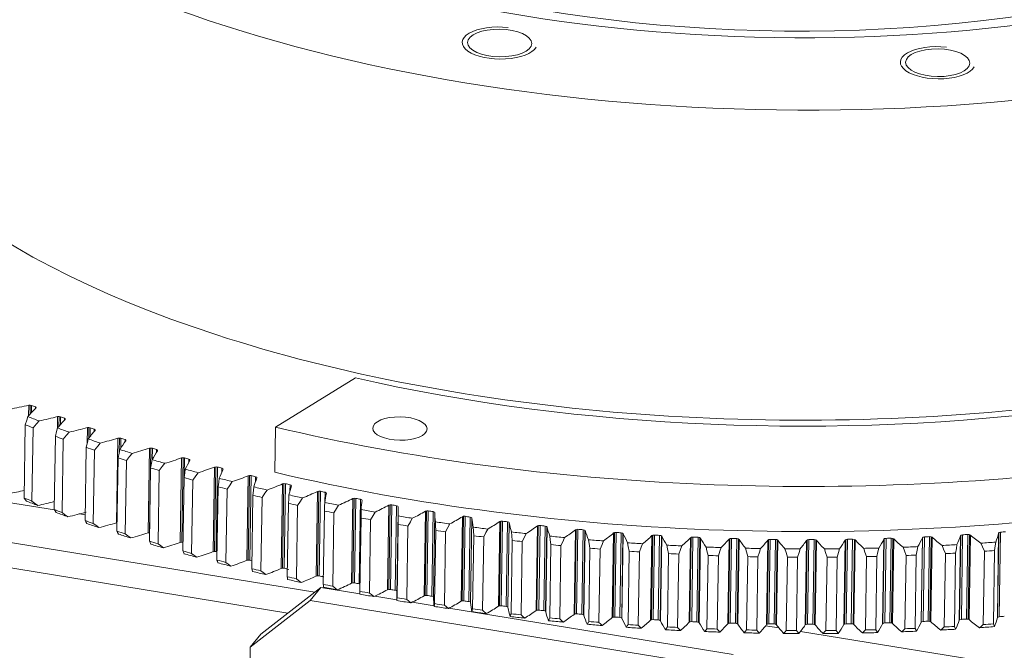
# Model space of a CAD drawing. Header units: millimetres. Extents: x 0 to 3066, y -1 to 2172.
# Tile 19 of 31: x 1680 to 1838, y 1040 to 1141. Entities that reach past the tile are written whole.
import ezdxf
from ezdxf.lldxf.tags import DXFTag

# ---------------------------------------------------------------- set-up
doc = ezdxf.new("R2010")
doc.units = ezdxf.units.MM
doc.layers.add('1', color=7, linetype='Continuous', true_color=0xffffff)
tags = doc.linetypes.add('DASHED', pattern=[25.72, 12.86, -12.86]).pattern_tags.tags
tags[6:7] = [DXFTag(74, 4), DXFTag(75, 0), DXFTag(340, '0'), DXFTag(46, 0.0), DXFTag(50, 0.0), DXFTag(44, 0.0), DXFTag(45, 0.0)]
tags[4:5] = [DXFTag(74, 4), DXFTag(75, 0), DXFTag(340, '0'), DXFTag(46, 0.0), DXFTag(50, 0.0), DXFTag(44, 0.0), DXFTag(45, 0.0)]

msp = doc.modelspace()

# ---------------------------------------------------------------- linework, layer by layer
at = {"layer": '1', "color": 7, "linetype": 'Continuous', "lineweight": 13}
for p, q in [((1720.903, 1075.309), (1733.677, 1083.185)), ((1681.328, 1077.158), (1681.354, 1078.83)), ((1681.802, 1077.656), (1681.82, 1078.801)), ((1682.42, 1078.263), (1682.424, 1078.555)), ((1685.47, 1062.058), (1596.393, 1076.579)), ((1680.626, 1063.949), (1680.81, 1075.69)), ((1685.949, 1075.083), (1685.979, 1076.996)), ((1686.427, 1075.719), (1686.447, 1076.974)), ((1687.065, 1076.419), (1687.07, 1076.737)), ((1681.856, 1063.465), (1682.041, 1075.206)), ((1690.707, 1072.634), (1690.747, 1075.232)), ((1691.195, 1073.824), (1691.216, 1075.217)), ((1691.852, 1074.64), (1691.858, 1074.989)), ((1720.903, 1075.309), (1720.79, 1068.084)), ((1685.436, 1062.106), (1685.62, 1073.847)), ((1686.704, 1061.641), (1686.888, 1073.382)), ((1695.44, 1059.992), (1695.653, 1073.539)), ((1696.098, 1071.961), (1696.122, 1073.531)), ((1696.775, 1072.925), (1696.781, 1073.313)), ((1591.768, 1070.967), (1727.181, 1048.894)), ((1690.39, 1060.336), (1690.574, 1072.077)), ((1691.694, 1059.89), (1691.878, 1071.631)), ((1700.476, 1058.373), (1700.689, 1071.92)), ((1701.13, 1070.098), (1701.158, 1071.919)), ((1701.827, 1071.273), (1701.834, 1071.711)), ((1695.48, 1058.639), (1695.665, 1070.38)), ((1696.819, 1058.213), (1697.003, 1069.954)), ((1705.637, 1056.829), (1705.85, 1070.377)), ((1706.273, 1067.482), (1706.319, 1070.382)), ((1707.003, 1069.68), (1707.011, 1070.185)), ((1700.702, 1057.02), (1700.886, 1068.761)), ((1702.073, 1056.613), (1702.258, 1068.354)), ((1710.917, 1055.363), (1711.129, 1068.911)), ((1711.384, 1055.376), (1711.597, 1068.924)), ((1712.294, 1068.14), (1712.304, 1068.736)), ((1722.863, 1045.517), (1590.735, 1067.055)), ((1706.048, 1055.478), (1706.233, 1067.219)), ((1707.451, 1055.093), (1707.635, 1066.834)), ((1716.308, 1053.977), (1716.52, 1067.524)), ((1716.773, 1053.997), (1716.986, 1067.544)), ((1717.695, 1066.634), (1717.707, 1067.368)), ((1722.267, 1052.699), (1722.479, 1066.246)), ((1711.512, 1054.017), (1711.696, 1065.758)), ((1712.944, 1053.653), (1713.128, 1065.394)), ((1721.803, 1052.671), (1722.016, 1066.219)), ((1723.198, 1065.109), (1723.214, 1066.08)), ((1727.398, 1051.449), (1727.61, 1064.996)), ((1727.858, 1051.483), (1728.07, 1065.03)), ((1728.793, 1063.308), (1728.817, 1064.876)), ((1717.087, 1052.639), (1717.271, 1064.38)), ((1718.546, 1052.296), (1718.731, 1064.037)), ((1722.766, 1051.344), (1722.95, 1063.085)), ((1733.083, 1050.31), (1733.295, 1063.858)), ((1733.539, 1050.352), (1733.752, 1063.899)), ((1734.298, 1050.208), (1734.51, 1063.755)), ((1724.251, 1051.023), (1724.435, 1062.764)), ((1728.542, 1050.135), (1728.726, 1061.876)), ((1730.051, 1049.836), (1730.235, 1061.577)), ((1734.601, 1061.523), (1734.401, 1048.763)), ((1738.852, 1049.258), (1739.065, 1062.805)), ((1739.304, 1049.306), (1739.517, 1062.853)), ((1740.073, 1049.174), (1740.286, 1062.721)), ((1740.51, 1061.799), (1740.298, 1048.251)), ((1744.698, 1048.292), (1744.911, 1061.839)), ((1745.146, 1048.347), (1745.358, 1061.894)), ((1745.924, 1048.227), (1746.137, 1061.774)), ((1746.2, 1048.06), (1746.412, 1061.607)), ((1690.405, 1061.254), (1689.473, 1061.406)), ((1734.408, 1049.013), (1734.592, 1060.753)), ((1735.939, 1048.737), (1736.123, 1060.477)), ((1750.614, 1047.415), (1750.827, 1060.962)), ((1751.057, 1047.476), (1751.269, 1061.024)), ((1751.844, 1047.368), (1752.056, 1060.915)), ((1752.132, 1047.205), (1752.345, 1060.752)), ((1756.592, 1046.626), (1756.805, 1060.174)), ((1757.029, 1046.695), (1757.241, 1060.242)), ((1757.823, 1046.598), (1758.036, 1060.145)), ((1758.125, 1046.44), (1758.337, 1059.987)), ((1740.356, 1047.979), (1740.54, 1059.72)), ((1741.907, 1047.726), (1742.091, 1059.467)), ((1746.379, 1047.035), (1746.563, 1058.776)), ((1747.948, 1046.805), (1748.132, 1058.546)), ((1762.625, 1045.929), (1762.837, 1059.476)), ((1763.055, 1046.004), (1763.268, 1059.551)), ((1763.856, 1045.919), (1764.069, 1059.466)), ((1764.171, 1045.765), (1764.383, 1059.312)), ((1768.705, 1045.322), (1768.918, 1058.869)), ((1769.128, 1045.404), (1769.341, 1058.951)), ((1769.935, 1045.331), (1770.148, 1058.878)), ((1770.261, 1045.182), (1770.474, 1058.729)), ((1774.825, 1044.807), (1775.037, 1058.354)), ((1775.241, 1044.895), (1775.453, 1058.442)), ((1776.052, 1044.835), (1776.265, 1058.382)), ((1836.517, 1044.798), (1836.73, 1058.345)), ((1836.832, 1044.944), (1837.045, 1058.491)), ((1752.47, 1046.182), (1752.654, 1057.923)), ((1754.055, 1045.976), (1754.239, 1057.717)), ((1758.62, 1045.421), (1758.804, 1057.161)), ((1760.22, 1045.239), (1760.404, 1056.98)), ((1776.39, 1044.691), (1776.603, 1058.238)), ((1780.977, 1044.385), (1781.189, 1057.932)), ((1781.385, 1044.479), (1781.597, 1058.027)), ((1782.2, 1044.431), (1782.412, 1057.978)), ((1782.549, 1044.292), (1782.762, 1057.839)), ((1787.153, 1044.056), (1787.366, 1057.603)), ((1787.553, 1044.156), (1787.765, 1057.704)), ((1788.37, 1044.121), (1788.583, 1057.668)), ((1788.73, 1043.987), (1788.943, 1057.534)), ((1793.346, 1043.82), (1793.559, 1057.367)), ((1793.737, 1043.927), (1793.949, 1057.474)), ((1794.556, 1043.904), (1794.768, 1057.451)), ((1794.926, 1043.775), (1795.139, 1057.322)), ((1799.548, 1043.678), (1799.761, 1057.225)), ((1799.929, 1043.791), (1800.142, 1057.338)), ((1800.749, 1043.78), (1800.962, 1057.327)), ((1801.129, 1043.657), (1801.342, 1057.204)), ((1805.751, 1043.63), (1805.964, 1057.177)), ((1806.123, 1043.749), (1806.335, 1057.296)), ((1806.942, 1043.75), (1807.155, 1057.298)), ((1807.332, 1043.633), (1807.544, 1057.18)), ((1811.948, 1043.676), (1812.161, 1057.224)), ((1812.309, 1043.801), (1812.522, 1057.348)), ((1813.127, 1043.815), (1813.34, 1057.362)), ((1813.526, 1043.703), (1813.738, 1057.25)), ((1818.131, 1043.817), (1818.344, 1057.364)), ((1818.481, 1043.946), (1818.694, 1057.494)), ((1819.296, 1043.973), (1819.509, 1057.52)), ((1819.704, 1043.867), (1819.916, 1057.414)), ((1824.292, 1044.05), (1824.504, 1057.598)), ((1824.631, 1044.186), (1824.843, 1057.733)), ((1825.442, 1044.224), (1825.655, 1057.771)), ((1825.858, 1044.125), (1826.07, 1057.672)), ((1830.423, 1044.378), (1830.636, 1057.925)), ((1830.75, 1044.518), (1830.963, 1058.065)), ((1831.557, 1044.569), (1831.77, 1058.116)), ((1831.98, 1044.476), (1832.193, 1058.023)), ((1764.823, 1044.752), (1765.007, 1056.493)), ((1766.435, 1044.595), (1766.619, 1056.336)), ((1771.07, 1044.178), (1771.255, 1055.919)), ((1772.693, 1044.045), (1772.877, 1055.785)), ((1777.355, 1043.698), (1777.539, 1055.439)), ((1778.985, 1043.589), (1779.169, 1055.33)), ((1834.268, 1043.688), (1834.452, 1055.429)), ((1835.881, 1043.802), (1836.065, 1055.543)), ((1783.668, 1043.313), (1783.852, 1055.054)), ((1785.305, 1043.229), (1785.489, 1054.97)), ((1790.002, 1043.023), (1790.186, 1054.764)), ((1791.643, 1042.964), (1791.827, 1054.705)), ((1796.35, 1042.83), (1796.534, 1054.571)), ((1797.993, 1042.795), (1798.177, 1054.536)), ((1802.702, 1042.733), (1802.886, 1054.473)), ((1804.345, 1042.723), (1804.53, 1054.464)), ((1809.052, 1042.731), (1809.237, 1054.472)), ((1810.694, 1042.747), (1810.878, 1054.488)), ((1815.392, 1042.827), (1815.576, 1054.568)), ((1817.029, 1042.867), (1817.213, 1054.608)), ((1821.713, 1043.018), (1821.897, 1054.759)), ((1823.344, 1043.083), (1823.528, 1054.824)), ((1828.008, 1043.305), (1828.192, 1055.046)), ((1829.631, 1043.395), (1829.815, 1055.136)), ((1718.552, 1042.145), (1728.131, 1049.638)), ((1728.131, 1049.638), (1726.414, 1047.554)), ((1734.401, 1048.616), (1728.131, 1049.638)), ((1726.414, 1047.554), (1716.834, 1040.061)), ((1792.477, 1036.785), (1726.414, 1047.554)), ((1740.306, 1047.654), (1736.783, 1048.228)), ((1746.284, 1046.679), (1742.762, 1047.253)), ((1794.195, 1038.869), (1748.666, 1046.291)), ((1801.532, 1043.139), (1799.397, 1043.487)), ((1937.093, 1021.042), (1804.965, 1042.58)), ((1716.834, 1040.061), (1718.552, 1042.145)), ((1715.772, 972.325), (1716.834, 1040.061))]:
    msp.add_line(p, q, dxfattribs=at)
at = {"layer": '1', "color": 7, "linetype": 'DASHED', "lineweight": 13}
for p, q in [((1681.584, 1077.407), (1681.606, 1078.847)), ((1686.201, 1075.437), (1686.226, 1077.017)), ((1690.961, 1073.504), (1690.989, 1075.257)), ((1695.852, 1071.275), (1695.888, 1073.568)), ((1700.706, 1058.405), (1700.919, 1071.952)), ((1705.861, 1056.865), (1706.073, 1070.412)), ((1711.133, 1055.402), (1711.346, 1068.949)), ((1716.517, 1054.019), (1716.73, 1067.566)), ((1722.006, 1052.716), (1722.219, 1066.263)), ((1727.593, 1051.496), (1727.805, 1065.044)), ((1733.27, 1050.361), (1733.483, 1063.908)), ((1739.032, 1049.31), (1739.244, 1062.858)), ((1744.87, 1048.347), (1745.082, 1061.894)), ((1746.199, 1048.074), (1746.411, 1061.621)), ((1750.777, 1047.471), (1750.99, 1061.019)), ((1752.121, 1047.24), (1752.334, 1060.787)), ((1756.747, 1046.685), (1756.959, 1060.232)), ((1758.104, 1046.485), (1758.317, 1060.032)), ((1762.771, 1045.989), (1762.983, 1059.536)), ((1764.14, 1045.816), (1764.352, 1059.364)), ((1768.842, 1045.383), (1769.054, 1058.93)), ((1770.22, 1045.238), (1770.433, 1058.785)), ((1774.953, 1044.87), (1775.165, 1058.417)), ((1836.547, 1044.847), (1836.759, 1058.394)), ((1776.339, 1044.75), (1776.552, 1058.297)), ((1781.095, 1044.448), (1781.308, 1057.995)), ((1782.488, 1044.354), (1782.7, 1057.901)), ((1787.262, 1044.119), (1787.475, 1057.666)), ((1788.659, 1044.051), (1788.872, 1057.598)), ((1793.446, 1043.884), (1793.658, 1057.431)), ((1794.846, 1043.84), (1795.058, 1057.388)), ((1799.638, 1043.742), (1799.85, 1057.289)), ((1801.039, 1043.723), (1801.251, 1057.271)), ((1805.831, 1043.693), (1806.044, 1057.24)), ((1807.232, 1043.7), (1807.444, 1057.247)), ((1812.018, 1043.738), (1812.231, 1057.285)), ((1813.416, 1043.77), (1813.629, 1057.317)), ((1818.191, 1043.876), (1818.403, 1057.423)), ((1819.584, 1043.934), (1819.797, 1057.481)), ((1824.342, 1044.107), (1824.554, 1057.654)), ((1825.729, 1044.191), (1825.942, 1057.738)), ((1830.463, 1044.431), (1830.675, 1057.978)), ((1831.843, 1044.542), (1832.055, 1058.089))]:
    msp.add_line(p, q, dxfattribs=at)
at = {"layer": '1', "color": 7, "linetype": 'Continuous', "lineweight": 13}
for points in [[(1680.81, 1075.69), (1681.027, 1076.435), (1681.201, 1077.019)], [(1682.041, 1075.206), (1682.583, 1075.823), (1683.007, 1076.31)], [(1685.62, 1073.847), (1685.817, 1074.595), (1685.976, 1075.183)], [(1686.888, 1073.382), (1687.421, 1074.007), (1687.837, 1074.5)], [(1690.574, 1072.077), (1690.75, 1072.828), (1690.893, 1073.417)], [(1691.878, 1071.631), (1692.4, 1072.263), (1692.807, 1072.763)], [(1695.665, 1070.38), (1695.821, 1071.134), (1695.947, 1071.726)], [(1697.003, 1069.954), (1697.514, 1070.595), (1697.912, 1071.1)], [(1700.886, 1068.761), (1701.022, 1069.517), (1701.132, 1070.111)], [(1702.258, 1068.354), (1702.756, 1069.003), (1703.145, 1069.514)], [(1706.233, 1067.219), (1706.347, 1067.977), (1706.441, 1068.573)], [(1707.635, 1066.834), (1708.121, 1067.49), (1708.5, 1068.007)], [(1711.696, 1065.758), (1711.79, 1066.518), (1711.868, 1067.115)], [(1713.128, 1065.394), (1713.601, 1066.057), (1713.969, 1066.58)], [(1717.271, 1064.38), (1717.344, 1065.141), (1717.405, 1065.739)], [(1718.731, 1064.037), (1719.19, 1064.707), (1719.547, 1065.235)], [(1680.989, 1063.472), (1680.784, 1063.74), (1680.626, 1063.949)], [(1682.794, 1062.763), (1682.271, 1063.156), (1681.856, 1063.465)], [(1722.95, 1063.085), (1723.002, 1063.847), (1723.046, 1064.446)], [(1724.435, 1062.764), (1724.88, 1063.441), (1725.226, 1063.975)], [(1728.726, 1061.876), (1728.756, 1062.639), (1728.784, 1063.238)], [(1685.763, 1061.636), (1685.578, 1061.9), (1685.436, 1062.106)], [(1687.624, 1060.953), (1687.11, 1061.338), (1686.704, 1061.641)], [(1730.235, 1061.577), (1730.665, 1062.261), (1730.999, 1062.8)], [(1734.592, 1060.754), (1734.601, 1061.517), (1734.612, 1062.117)], [(1736.123, 1060.478), (1736.537, 1061.168), (1736.859, 1061.712)], [(1690.68, 1059.87), (1690.515, 1060.132), (1690.39, 1060.336)], [(1740.54, 1059.72), (1740.528, 1060.483), (1740.522, 1061.084)], [(1742.091, 1059.467), (1742.49, 1060.164), (1742.799, 1060.712)], [(1746.563, 1058.776), (1746.53, 1059.539), (1746.508, 1060.139)], [(1692.594, 1059.216), (1692.092, 1059.593), (1691.694, 1059.89)], [(1695.735, 1058.179), (1695.59, 1058.438), (1695.48, 1058.639)], [(1748.132, 1058.546), (1748.515, 1059.249), (1748.811, 1059.803)], [(1752.654, 1057.923), (1752.599, 1058.685), (1752.56, 1059.285)], [(1754.239, 1057.717), (1754.605, 1058.425), (1754.888, 1058.983)], [(1758.804, 1057.162), (1758.729, 1057.923), (1758.673, 1058.523)], [(1697.699, 1057.553), (1697.208, 1057.922), (1696.819, 1058.213)], [(1700.919, 1056.563), (1700.796, 1056.82), (1700.702, 1057.02)], [(1760.404, 1056.98), (1760.752, 1057.694), (1761.022, 1058.256)], [(1765.007, 1056.493), (1764.911, 1057.254), (1764.839, 1057.853)], [(1766.619, 1056.336), (1766.95, 1057.055), (1767.205, 1057.621)], [(1771.255, 1055.919), (1771.137, 1056.678), (1771.049, 1057.275)], [(1772.877, 1055.786), (1773.189, 1056.51), (1773.431, 1057.08)], [(1777.539, 1055.439), (1777.401, 1056.196), (1777.296, 1056.792)], [(1836.065, 1055.543), (1836.179, 1056.302), (1836.265, 1056.898)], [(1702.932, 1055.967), (1702.453, 1056.329), (1702.073, 1056.613)], [(1706.229, 1055.026), (1706.125, 1055.28), (1706.048, 1055.478)], [(1779.17, 1055.33), (1779.463, 1056.059), (1779.69, 1056.633)], [(1783.852, 1055.054), (1783.693, 1055.809), (1783.573, 1056.404)], [(1785.489, 1054.97), (1785.764, 1055.703), (1785.976, 1056.28)], [(1790.186, 1054.764), (1790.007, 1055.517), (1789.871, 1056.11)], [(1791.827, 1054.705), (1792.083, 1055.442), (1792.28, 1056.023)], [(1796.534, 1054.571), (1796.335, 1055.321), (1796.183, 1055.912)], [(1798.177, 1054.536), (1798.413, 1055.278), (1798.594, 1055.861)], [(1802.886, 1054.474), (1802.668, 1055.221), (1802.5, 1055.809)], [(1804.53, 1054.464), (1804.746, 1055.209), (1804.912, 1055.795)], [(1809.236, 1054.472), (1808.998, 1055.216), (1808.815, 1055.802)], [(1810.878, 1054.488), (1811.074, 1055.236), (1811.224, 1055.825)], [(1815.576, 1054.568), (1815.318, 1055.308), (1815.12, 1055.891)], [(1817.213, 1054.608), (1817.389, 1055.359), (1817.523, 1055.95)], [(1821.897, 1054.759), (1821.621, 1055.495), (1821.407, 1056.075)], [(1823.528, 1054.824), (1823.684, 1055.578), (1823.802, 1056.171)], [(1828.192, 1055.046), (1827.897, 1055.778), (1827.669, 1056.355)], [(1829.815, 1055.136), (1829.95, 1055.892), (1830.052, 1056.487)], [(1834.452, 1055.429), (1834.139, 1056.157), (1833.897, 1056.73)], [(1708.287, 1054.46), (1707.82, 1054.814), (1707.451, 1055.093)], [(1711.655, 1053.568), (1711.573, 1053.82), (1711.512, 1054.017)], [(1713.757, 1053.033), (1713.303, 1053.38), (1712.944, 1053.653)], [(1717.192, 1052.192), (1717.131, 1052.443), (1717.087, 1052.639)], [(1719.335, 1051.688), (1718.895, 1052.028), (1718.547, 1052.296)], [(1722.834, 1050.899), (1722.794, 1051.149), (1722.766, 1051.344)], [(1725.014, 1050.428), (1724.589, 1050.761), (1724.251, 1051.023)], [(1728.572, 1049.691), (1728.553, 1049.94), (1728.542, 1050.135)], [(1730.787, 1049.253), (1730.377, 1049.579), (1730.051, 1049.836)], [(1734.399, 1048.57), (1734.402, 1048.818), (1734.408, 1049.013)], [(1736.647, 1048.165), (1736.252, 1048.485), (1735.939, 1048.737)], [(1740.31, 1047.537), (1740.333, 1047.785), (1740.356, 1047.979)], [(1742.587, 1047.165), (1742.208, 1047.479), (1741.907, 1047.726)], [(1746.295, 1046.592), (1746.34, 1046.841), (1746.379, 1047.035)], [(1748.599, 1046.255), (1748.236, 1046.563), (1747.948, 1046.805)], [(1752.348, 1045.738), (1752.414, 1045.987), (1752.47, 1046.182)], [(1754.675, 1045.436), (1754.33, 1045.738), (1754.055, 1045.976)], [(1758.461, 1044.976), (1758.548, 1045.225), (1758.62, 1045.42)], [(1760.809, 1044.709), (1760.481, 1045.005), (1760.22, 1045.239)], [(1764.626, 1044.305), (1764.734, 1044.556), (1764.823, 1044.752)], [(1766.993, 1044.074), (1766.683, 1044.365), (1766.435, 1044.595)], [(1770.837, 1043.728), (1770.965, 1043.98), (1771.07, 1044.178)], [(1773.218, 1043.533), (1772.926, 1043.819), (1772.693, 1044.044)], [(1777.084, 1043.245), (1777.233, 1043.499), (1777.355, 1043.698)], [(1779.477, 1043.086), (1779.204, 1043.368), (1778.985, 1043.589)], [(1783.36, 1042.857), (1783.53, 1043.112), (1783.668, 1043.313)], [(1785.763, 1042.733), (1785.509, 1043.011), (1785.305, 1043.229)], [(1789.658, 1042.563), (1789.849, 1042.821), (1790.002, 1043.023)], [(1792.067, 1042.476), (1791.832, 1042.749), (1791.643, 1042.964)], [(1795.97, 1042.365), (1796.18, 1042.625), (1796.35, 1042.83)], [(1798.382, 1042.314), (1798.166, 1042.584), (1797.993, 1042.795)], [(1802.287, 1042.262), (1802.517, 1042.526), (1802.702, 1042.733)], [(1804.699, 1042.248), (1804.503, 1042.514), (1804.345, 1042.723)], [(1808.602, 1042.255), (1808.852, 1042.522), (1809.052, 1042.731)], [(1811.012, 1042.278), (1810.836, 1042.54), (1810.694, 1042.747)], [(1814.908, 1042.344), (1815.177, 1042.614), (1815.392, 1042.827)], [(1817.311, 1042.403), (1817.155, 1042.663), (1817.029, 1042.867)], [(1821.195, 1042.528), (1821.483, 1042.802), (1821.713, 1043.018)], [(1823.589, 1042.624), (1823.454, 1042.881), (1823.344, 1043.083)], [(1827.457, 1042.808), (1827.763, 1043.086), (1828.008, 1043.305)], [(1829.839, 1042.94), (1829.725, 1043.195), (1829.631, 1043.395)], [(1833.685, 1043.183), (1834.009, 1043.466), (1834.268, 1043.688)], [(1836.052, 1043.351), (1835.959, 1043.604), (1835.881, 1043.802)]]:
    msp.add_lwpolyline(points, dxfattribs=at)
for centre, major_axis, start_param, end_param in [((1801.705, 1191.349), (-151.981, 2.384), 2.1582276, 5.035897), ((1801.705, 1191.349), (-151.981, 2.384), 5.2998202, 8.1774896), ((1801.634, 1186.833), (111.986, -1.757), 2.8116641, 6.2831853), ((1800.925, 1141.676), (151.981, -2.384), 3.1416261, 5.035897), ((1756.783, 1136.836), (-5.999, 0.094), 4.4871336, 9.1995226), ((1826.978, 1133.679), (-5.999, 0.094), 4.4871336, 9.1995226), ((1800.897, 1139.87), (-149.982, 2.353), 1.1128, 1.9050033), ((1681.549, 1078.678), (0.4, -0.006), 0.8326068, 2.0871577), ((1651.867, 1101.852), (-60.441, 0.948), 2.030593, 2.0871577), ((1737.609, 1066.978), (60.441, -0.948), 2.7242982, 2.7808629), ((1800.784, 1132.645), (175.478, -2.753), 3.9741884, 3.9788602), ((1682.154, 1078.432), (0.4, -0.006), 5.8658909, 7.1204419), ((1800.77, 1131.742), (179.978, -2.824), 3.9896067, 3.9987407), ((1800.784, 1132.645), (-178.978, 2.808), 0.8458429, 0.8593192), ((1654.648, 1099.582), (-60.441, 0.948), 2.0658918, 2.1224565), ((1743.114, 1065.992), (60.441, -0.948), 2.759597, 2.8161617), ((1686.187, 1076.847), (0.4, -0.006), 0.8679056, 2.1224565), ((1800.784, 1132.645), (175.478, -2.753), 4.0094872, 4.014159), ((1686.811, 1076.61), (0.4, -0.006), 5.9011897, 7.1557407), ((1800.784, 1132.645), (-178.978, 2.808), 0.8811417, 0.894618), ((1657.612, 1097.352), (-60.441, 0.948), 2.1011906, 2.1577553), ((1690.967, 1075.086), (0.4, -0.006), 0.9032044, 2.1577553), ((1748.692, 1065.089), (60.441, -0.948), 2.7948958, 2.8514605), ((1800.784, 1132.645), (175.478, -2.753), 4.0447861, 4.0494578), ((1691.61, 1074.858), (0.4, -0.006), 5.9364885, 7.1910395), ((1800.897, 1139.87), (-172.479, 2.706), 1.0952718, 1.920889), ((1800.77, 1131.742), (179.978, -2.824), 4.0249055, 4.0340395), ((1800.784, 1132.645), (-178.978, 2.808), 0.9164404, 0.9299168), ((1660.754, 1095.166), (-60.441, 0.948), 2.1364894, 2.1930541), ((1695.884, 1073.396), (0.4, -0.006), 0.9385032, 2.1930541), ((1754.334, 1064.27), (60.441, -0.948), 2.8301946, 2.8867593), ((1800.784, 1132.645), (175.478, -2.753), 4.0800849, 4.0847566), ((1696.544, 1073.178), (0.4, -0.006), 5.9717873, 7.2263383), ((1800.77, 1131.742), (179.978, -2.824), 4.0602043, 4.0693383), ((1800.784, 1132.645), (-178.978, 2.808), 0.9517392, 0.9652156), ((1664.07, 1093.027), (-60.441, 0.948), 2.1717882, 2.2283529), ((1700.931, 1071.78), (0.4, -0.006), 0.973802, 2.2283529), ((1760.034, 1063.537), (60.441, -0.948), 2.8654934, 2.9220581), ((1800.784, 1132.645), (175.478, -2.753), 4.1153837, 4.1200554), ((1701.609, 1071.572), (0.4, -0.006), 6.0070861, 7.2616371), ((1800.77, 1131.742), (179.978, -2.824), 4.095503, 4.1046371), ((1800.784, 1132.645), (-178.978, 2.808), 0.987038, 1.0005144), ((1667.557, 1090.938), (-60.441, 0.948), 2.207087, 2.2636517), ((1706.103, 1070.241), (0.4, -0.006), 1.0091008, 2.2636517), ((1800.784, 1132.645), (175.478, -2.753), 4.1506825, 4.1553542), ((1765.785, 1062.889), (60.441, -0.948), 2.9007922, 2.9573561), ((1706.797, 1070.042), (0.4, -0.006), 6.0423849, 7.2969359), ((1800.77, 1131.742), (179.978, -2.824), 4.1308018, 4.1399359), ((1800.784, 1132.645), (-178.978, 2.808), 1.0223361, 1.0358132), ((1671.21, 1088.9), (-60.441, 0.948), 2.2423858, 2.2989505), ((1711.393, 1068.778), (0.4, -0.006), 1.0443997, 2.2989505), ((1800.784, 1132.645), (175.478, -2.753), 4.1859813, 4.1906531), ((1771.579, 1062.329), (60.441, -0.948), 2.936091, 2.9926557), ((1712.102, 1068.591), (0.4, -0.006), 6.0776837, 7.3322348), ((1800.784, 1132.645), (-172.479, 2.706), 1.0952718, 1.9653731), ((1800.77, 1131.742), (179.978, -2.824), 4.1661019, 4.1752347), ((1800.784, 1132.645), (-178.978, 2.808), 1.0576356, 1.071112), ((1675.024, 1086.917), (-60.441, 0.948), 2.2776846, 2.3342493), ((1716.795, 1067.396), (0.4, -0.006), 1.0796985, 2.3342493), ((1800.784, 1132.645), (175.478, -2.753), 4.2212802, 4.2259519), ((1777.41, 1061.856), (60.441, -0.948), 2.9713898, 3.0279545), ((1717.518, 1067.219), (0.4, -0.006), 6.1129824, 7.3675336), ((1722.301, 1066.094), (0.4, -0.006), 1.1149973, 2.3695481), ((1800.784, 1132.645), (175.478, -2.753), 4.256579, 4.2612507), ((1651.654, 1088.305), (-60.441, 0.948), 2.030593, 2.0777795), ((1800.77, 1131.742), (179.978, -2.824), 4.2013994, 4.2105335), ((1800.784, 1132.645), (-178.978, 2.808), 1.0929344, 1.1064108), ((1678.995, 1084.991), (-60.441, 0.948), 2.3129834, 2.3695481), ((1783.27, 1061.471), (60.441, -0.948), 3.0066886, 3.0632525), ((1723.037, 1065.928), (0.4, -0.006), 6.1482812, 7.4028324), ((1683.117, 1083.124), (-60.441, 0.948), 2.3482822, 2.4048469), ((1727.904, 1064.876), (0.4, -0.006), 1.1502962, 2.4048469), ((1800.784, 1132.645), (175.478, -2.753), 4.2918778, 4.2965496), ((1789.152, 1061.175), (60.441, -0.948), 3.0419874, 3.0985521), ((1728.653, 1064.721), (0.4, -0.006), 6.18358, 7.4381313), ((1800.585, 1120.001), (-179.978, 2.824), 0.848014, 0.8571481), ((1800.571, 1119.098), (178.978, -2.808), 3.9874355, 4.0009119), ((1654.436, 1086.034), (-60.441, 0.948), 2.0658918, 2.1164589), ((1800.77, 1131.742), (179.978, -2.824), 4.2366982, 4.2458323), ((1800.77, 1131.742), (179.978, -2.824), 4.2719982, 4.2811311), ((1800.784, 1132.645), (-178.978, 2.808), 1.1282325, 1.1417096), ((1800.784, 1132.645), (-178.978, 2.808), 1.163532, 1.1770084), ((1687.386, 1081.319), (-60.441, 0.948), 2.383581, 2.4401457), ((1733.599, 1063.742), (0.4, -0.006), 1.185595, 2.4401457), ((1800.784, 1132.645), (175.478, -2.753), 4.3271767, 4.3318484), ((1734.359, 1063.598), (0.4, -0.006), 6.2188788, 7.4734301), ((1795.048, 1060.968), (60.441, -0.948), 3.0772862, 3.1338509), ((1800.585, 1120.001), (-179.978, 2.824), 0.8833128, 0.8924469), ((1800.571, 1119.098), (178.978, -2.808), 4.0227343, 4.0362107), ((1657.399, 1083.805), (-60.441, 0.948), 2.1011906, 2.1577553), ((1800.77, 1131.742), (179.978, -2.824), 4.3072958, 4.3164299), ((1800.784, 1132.645), (-178.978, 2.808), 1.1988308, 1.2123072), ((1691.797, 1079.578), (-60.441, 0.948), 2.4188798, 2.4754445), ((1739.377, 1062.694), (0.4, -0.006), 1.2208939, 2.4754445), ((1800.784, 1132.645), (175.478, -2.753), 4.3624755, 4.3671473), ((1740.148, 1062.562), (0.4, -0.006), 6.2541776, 7.5087289), ((1800.952, 1060.85), (60.441, -0.948), 3.112585, 3.1691496), ((1696.343, 1077.903), (-60.441, 0.948), 2.4541786, 2.5107433), ((1745.232, 1061.733), (0.4, -0.006), 1.2561927, 2.5107433), ((1800.784, 1132.645), (175.478, -2.753), 4.3977744, 4.4024461), ((1746.012, 1061.612), (0.4, -0.006), 0.0062911, 1.2608425), ((1806.855, 1060.822), (60.441, -0.948), 3.1478838, 3.2044484), ((1800.585, 1120.001), (-179.978, 2.824), 0.9186116, 0.9277457), ((1660.541, 1081.619), (-60.441, 0.948), 2.1364894, 2.1930541), ((1695.671, 1059.849), (0.4, -0.006), 2.0141826, 2.1930541), ((1800.77, 1131.742), (179.978, -2.824), 4.3425946, 4.3517287), ((1800.784, 1132.645), (-178.978, 2.808), 1.2341296, 1.247606), ((1800.784, 1132.645), (-178.978, 2.808), 1.2694284, 1.2829048), ((1701.019, 1076.296), (-60.441, 0.948), 2.4894774, 2.546042), ((1751.156, 1060.86), (0.4, -0.006), 1.2914915, 2.546042), ((1800.784, 1132.645), (175.478, -2.753), 4.4330732, 4.437745), ((1751.945, 1060.751), (0.4, -0.006), 0.0415899, 1.2961413), ((1812.751, 1060.883), (60.441, -0.948), 3.1831826, 3.2397472), ((1705.82, 1074.759), (-60.441, 0.948), 2.5247762, 2.5813408), ((1757.142, 1060.077), (0.4, -0.006), 1.3267904, 2.5813408), ((1800.784, 1132.645), (175.478, -2.753), 4.4683721, 4.4730438), ((1757.938, 1059.98), (0.4, -0.006), 0.0768887, 1.3314402), ((1818.631, 1061.034), (60.441, -0.948), 3.2184813, 3.275046), ((1800.571, 1119.098), (178.978, -2.808), 4.0580331, 4.0715095), ((1800.585, 1120.001), (-179.978, 2.824), 0.9539104, 0.9630445), ((1663.858, 1079.48), (-60.441, 0.948), 2.1717882, 2.2283529), ((1700.719, 1058.233), (0.4, -0.006), 1.5645387, 2.2283529), ((1800.77, 1131.742), (179.978, -2.824), 4.3778934, 4.3870275), ((1800.77, 1131.742), (179.978, -2.824), 4.4131922, 4.4223263), ((1800.784, 1132.645), (-178.978, 2.808), 1.3047272, 1.3182036), ((1800.784, 1132.645), (-178.978, 2.808), 1.340026, 1.3535024), ((1710.739, 1073.295), (-60.441, 0.948), 2.560075, 2.6166396), ((1763.182, 1059.384), (0.4, -0.006), 1.3620893, 2.6166396), ((1800.784, 1132.645), (175.478, -2.753), 4.503671, 4.5083427), ((1763.985, 1059.299), (0.4, -0.006), 0.1121875, 1.3667391), ((1824.49, 1061.274), (60.441, -0.948), 3.2537801, 3.3103441), ((1715.77, 1071.904), (-60.441, 0.948), 2.5953738, 2.6519384), ((1769.269, 1058.783), (0.4, -0.006), 1.3973881, 2.6519384), ((1800.784, 1132.645), (175.478, -2.753), 4.5389698, 4.5436415), ((1770.078, 1058.71), (0.4, -0.006), 0.1474863, 1.4020379), ((1830.319, 1061.602), (60.441, -0.948), 3.2890789, 3.3456429), ((1720.907, 1070.589), (-60.441, 0.948), 2.6306725, 2.6872372), ((1775.396, 1058.273), (0.4, -0.006), 1.432687, 2.6872372), ((1800.784, 1132.645), (175.478, -2.753), 4.5742687, 4.5789404), ((1776.209, 1058.213), (0.4, -0.006), 0.1827851, 1.4373368), ((1776.64, 1061.913), (-60.441, 0.948), 2.9836605, 3.0402251), ((1837.127, 1058.322), (0.4, -0.006), 1.7856758, 3.0402251), ((1800.783, 1132.645), (175.478, -2.753), 4.9272575, 4.9319293), ((1800.571, 1119.098), (178.978, -2.808), 4.0933319, 4.1068083), ((1800.585, 1120.001), (-179.978, 2.824), 0.9892092, 0.9983433), ((1667.344, 1077.391), (-60.441, 0.948), 2.207087, 2.2636517), ((1705.891, 1056.693), (0.4, -0.006), 1.113503, 2.2636517), ((1800.77, 1131.742), (179.978, -2.824), 4.448491, 4.4576251), ((1800.77, 1131.742), (179.978, -2.824), 4.4837898, 4.4929239), ((1800.784, 1132.645), (-178.978, 2.808), 1.375324, 1.3888012), ((1800.784, 1132.645), (-178.978, 2.808), 1.4106228, 1.4240999), ((1836.111, 1062.02), (60.441, -0.948), 3.3243777, 3.3809417), ((1800.784, 1132.645), (-178.978, 2.808), 1.4459216, 1.4593987), ((1726.143, 1069.351), (-60.441, 0.948), 2.6659713, 2.722536), ((1781.554, 1057.856), (0.4, -0.006), 1.4679859, 2.722536), ((1800.784, 1132.645), (175.478, -2.753), 4.6095676, 4.6142393), ((1782.371, 1057.808), (0.4, -0.006), 0.2180839, 1.4726357), ((1841.859, 1062.525), (60.441, -0.948), 3.3596765, 3.4162405), ((1731.473, 1068.193), (-60.441, 0.948), 2.7012701, 2.7578348), ((1787.735, 1057.533), (0.4, -0.006), 1.5032847, 2.7578348), ((1800.784, 1132.645), (175.478, -2.753), 4.6448664, 4.6495382), ((1788.555, 1057.497), (0.4, -0.006), 0.2533827, 1.5079345), ((1847.556, 1063.118), (60.441, -0.948), 3.3949753, 3.4515392), ((1736.889, 1067.114), (-60.441, 0.948), 2.7365689, 2.7931336), ((1793.934, 1057.303), (0.4, -0.006), 1.5385836, 2.7931336), ((1800.783, 1132.645), (175.478, -2.753), 4.6801653, 4.684837), ((1794.755, 1057.279), (0.4, -0.006), 0.2886815, 1.5432334), ((1853.195, 1063.797), (60.441, -0.948), 3.4302741, 3.4868388), ((1742.384, 1066.117), (-60.441, 0.948), 2.7718677, 2.8284324), ((1800.14, 1057.167), (0.4, -0.006), 1.5738825, 2.8284324), ((1800.783, 1132.645), (175.478, -2.753), 4.7154642, 4.7201359), ((1800.962, 1057.156), (0.4, -0.006), 0.3239803, 1.5785323), ((1858.768, 1064.562), (60.441, -0.948), 3.4655729, 3.5221376), ((1747.953, 1065.203), (-60.441, 0.948), 2.8071665, 2.8637312), ((1806.348, 1057.124), (0.4, -0.006), 1.6091814, 2.8637312), ((1800.783, 1132.645), (175.478, -2.753), 4.7507631, 4.7554348), ((1807.169, 1057.126), (0.4, -0.006), 0.359279, 1.6138312), ((1864.27, 1065.412), (60.441, -0.948), 3.5008717, 3.5574364), ((1753.587, 1064.374), (-60.441, 0.948), 2.8424653, 2.89903), ((1812.548, 1057.176), (0.4, -0.006), 1.6444803, 2.89903), ((1800.783, 1132.645), (175.478, -2.753), 4.786062, 4.7907337), ((1813.368, 1057.19), (0.4, -0.006), 0.3945778, 1.6491301), ((1869.692, 1066.345), (60.441, -0.948), 3.5361705, 3.5927352), ((1759.28, 1063.629), (-60.441, 0.948), 2.8777641, 2.9343288), ((1818.734, 1057.322), (0.4, -0.006), 1.6797792, 2.9343288), ((1800.783, 1132.645), (175.478, -2.753), 4.8213609, 4.8260326), ((1819.552, 1057.349), (0.4, -0.006), 0.4298766, 1.6844289), ((1875.028, 1067.361), (60.441, -0.948), 3.5714693, 3.6280339), ((1765.024, 1062.97), (-60.441, 0.948), 2.913063, 2.9696276), ((1824.898, 1057.562), (0.4, -0.006), 1.7150781, 2.9696276), ((1800.783, 1132.645), (175.478, -2.753), 4.8566597, 4.8613315), ((1825.712, 1057.601), (0.4, -0.006), 0.4651754, 1.7197278), ((1880.272, 1068.459), (60.441, -0.948), 3.6067681, 3.6633328), ((1770.813, 1062.398), (-60.441, 0.948), 2.9483617, 3.0049263), ((1831.031, 1057.895), (0.4, -0.006), 1.7503769, 3.0049263), ((1800.783, 1132.645), (175.478, -2.753), 4.8919586, 4.8966304), ((1831.841, 1057.946), (0.4, -0.006), 0.5004742, 1.7550267), ((1885.416, 1069.636), (60.441, -0.948), 3.6420669, 3.6986316), ((1800.784, 1132.645), (-178.978, 2.808), 1.7636115, 1.7770879), ((1800.571, 1119.098), (178.978, -2.808), 4.1286307, 4.1421071), ((1800.585, 1120.001), (-179.978, 2.824), 1.024508, 1.0336421), ((1670.997, 1075.353), (-60.441, 0.948), 2.2423858, 2.2989505), ((1711.181, 1055.231), (0.4, -0.006), 1.0443997, 2.2989505), ((1800.77, 1131.742), (179.978, -2.824), 4.5190898, 4.5282227), ((1800.77, 1131.742), (179.978, -2.824), 4.5543886, 4.5635215), ((1800.77, 1131.742), (179.978, -2.824), 4.5896874, 4.5988202), ((1800.784, 1132.645), (-178.978, 2.808), 1.4812204, 1.4946975), ((1800.784, 1132.645), (-178.978, 2.808), 1.5165192, 1.5299963), ((1800.784, 1132.645), (-178.978, 2.808), 1.5518187, 1.5652951), ((1800.784, 1132.645), (-178.978, 2.808), 1.5871175, 1.6005939), ((1800.784, 1132.645), (-178.978, 2.808), 1.6224163, 1.6358927), ((1800.784, 1132.645), (-178.978, 2.808), 1.6577151, 1.6711915), ((1800.784, 1132.645), (-178.978, 2.808), 1.6930139, 1.7064903), ((1800.784, 1132.645), (-178.978, 2.808), 1.7283127, 1.7417891), ((1800.77, 1131.742), (179.978, -2.824), 4.9073753, 4.9165094), ((1800.571, 1119.098), (178.978, -2.808), 4.1639295, 4.1774059), ((1800.585, 1120.001), (-179.978, 2.824), 1.0598068, 1.0689409), ((1674.811, 1073.37), (-60.441, 0.948), 2.2776854, 2.3342493), ((1716.582, 1053.849), (0.4, -0.006), 1.0796985, 2.3342493), ((1800.571, 1119.098), (175.478, -2.753), 4.2212802, 4.2234456), ((1800.77, 1131.742), (179.978, -2.824), 4.6249862, 4.634119), ((1800.77, 1131.742), (179.978, -2.824), 4.660285, 4.6694178), ((1800.77, 1131.742), (179.978, -2.824), 4.6955825, 4.7047166), ((1800.77, 1131.742), (179.978, -2.824), 4.7308813, 4.7400154), ((1800.77, 1131.742), (179.978, -2.824), 4.7661801, 4.7753142), ((1800.77, 1131.742), (179.978, -2.824), 4.8014789, 4.810613), ((1800.77, 1131.742), (179.978, -2.824), 4.8367777, 4.8459118), ((1800.77, 1131.742), (179.978, -2.824), 4.8720765, 4.8812106), ((1800.571, 1119.098), (178.978, -2.808), 4.1992283, 4.2127054), ((1800.585, 1120.001), (-179.978, 2.824), 1.0951056, 1.1042397), ((1800.571, 1119.098), (178.978, -2.808), 4.2345271, 4.2480035), ((1678.782, 1071.444), (-60.441, 0.948), 2.3129834, 2.3695481), ((1722.088, 1052.547), (0.4, -0.006), 1.1149973, 2.3695481), ((1800.571, 1119.098), (175.478, -2.753), 4.256579, 4.2612507), ((1800.585, 1120.001), (-179.978, 2.824), 1.1304056, 1.1395384), ((1800.571, 1119.098), (178.978, -2.808), 4.2698251, 4.2833022), ((1682.905, 1069.577), (-60.441, 0.948), 2.3482822, 2.4048469), ((1727.692, 1051.329), (0.4, -0.006), 1.1502962, 2.4048469), ((1800.571, 1119.098), (175.478, -2.753), 4.2918778, 4.2965496), ((1800.585, 1120.001), (-179.978, 2.824), 1.1657032, 1.1748372), ((1800.571, 1119.098), (178.978, -2.808), 4.3051247, 4.318601), ((1687.174, 1067.772), (-60.441, 0.948), 2.383581, 2.4401457), ((1733.387, 1050.195), (0.4, -0.006), 1.185595, 2.4401457), ((1800.571, 1119.098), (175.478, -2.753), 4.3271767, 4.3318484), ((1734.147, 1050.051), (0.4, -0.006), 0.8153888, 1.1902448), ((1800.585, 1120.001), (-179.978, 2.824), 1.2010019, 1.210136), ((1691.584, 1066.03), (-60.441, 0.948), 2.4188798, 2.4754445), ((1739.165, 1049.147), (0.4, -0.006), 1.2208939, 2.4754445), ((1800.571, 1119.098), (175.478, -2.753), 4.3624755, 4.3671473), ((1739.935, 1049.015), (0.4, -0.006), 0.3597072, 1.2255436), ((1800.571, 1119.098), (178.978, -2.808), 4.3404235, 4.3538998), ((1800.739, 1047.303), (60.441, -0.948), 3.141592, 3.1691496), ((1800.571, 1119.098), (178.978, -2.808), 4.3757222, 4.3891986), ((1800.585, 1120.001), (-179.978, 2.824), 1.2363007, 1.2454348), ((1696.13, 1064.355), (-60.441, 0.948), 2.4541786, 2.5107433), ((1745.02, 1048.186), (0.4, -0.006), 1.2561927, 2.5107433), ((1800.571, 1119.098), (175.478, -2.753), 4.3977744, 4.4024461), ((1745.8, 1048.065), (0.4, -0.006), 0.0062911, 1.2608425), ((1806.642, 1047.275), (60.441, -0.948), 3.1478838, 3.2044484), ((1700.807, 1062.749), (-60.441, 0.948), 2.4894774, 2.546042), ((1750.944, 1047.313), (0.4, -0.006), 1.2914915, 2.546042), ((1800.571, 1119.098), (175.478, -2.753), 4.4330732, 4.437745), ((1751.732, 1047.204), (0.4, -0.006), 0.0415899, 1.2961413), ((1800.571, 1119.098), (178.978, -2.808), 4.411021, 4.4244974), ((1800.585, 1120.001), (-179.978, 2.824), 1.2715995, 1.2807336), ((1812.538, 1047.336), (60.441, -0.948), 3.1831826, 3.2397472), ((1800.571, 1119.098), (178.978, -2.808), 4.4463198, 4.4597962), ((1800.585, 1120.001), (-179.978, 2.824), 1.3068983, 1.3160324), ((1705.607, 1061.212), (-60.441, 0.948), 2.5247762, 2.5813408), ((1756.929, 1046.53), (0.4, -0.006), 1.3267904, 2.5813408), ((1800.571, 1119.098), (175.478, -2.753), 4.4683721, 4.4730438), ((1757.726, 1046.433), (0.4, -0.006), 0.0768887, 1.3314402), ((1818.419, 1047.487), (60.441, -0.948), 3.2184813, 3.275046), ((1710.526, 1059.747), (-60.441, 0.948), 2.560075, 2.6166396), ((1762.97, 1045.837), (0.4, -0.006), 1.3620893, 2.6166396), ((1800.571, 1119.098), (175.478, -2.753), 4.503671, 4.5083427), ((1763.773, 1045.752), (0.4, -0.006), 0.1121875, 1.3667391), ((1824.277, 1047.727), (60.441, -0.948), 3.2537801, 3.3103441), ((1800.571, 1119.098), (178.978, -2.808), 4.4816186, 4.495095), ((1800.585, 1120.001), (-179.978, 2.824), 1.3421971, 1.3513312), ((1800.571, 1119.098), (178.978, -2.808), 4.5169167, 4.5303938), ((1800.585, 1120.001), (-179.978, 2.824), 1.3774971, 1.38663), ((1715.557, 1058.357), (-60.441, 0.948), 2.5953738, 2.6519384), ((1769.057, 1045.236), (0.4, -0.006), 1.3973881, 2.6519384), ((1800.571, 1119.098), (175.478, -2.753), 4.5389698, 4.5436415), ((1769.865, 1045.163), (0.4, -0.006), 0.1474863, 1.4020379), ((1830.106, 1048.055), (60.441, -0.948), 3.2890789, 3.3456429), ((1800.585, 1120.001), (-179.978, 2.824), 1.4127959, 1.4219288), ((1720.694, 1057.042), (-60.441, 0.948), 2.6306725, 2.6872372), ((1775.183, 1044.726), (0.4, -0.006), 1.432687, 2.6872372), ((1800.571, 1119.098), (175.478, -2.753), 4.5742687, 4.5789404), ((1775.996, 1044.666), (0.4, -0.006), 0.1827851, 1.4373368), ((1835.899, 1048.473), (60.441, -0.948), 3.3243777, 3.3809417), ((1725.931, 1055.804), (-60.441, 0.948), 2.6659713, 2.722536), ((1781.341, 1044.309), (0.4, -0.006), 1.4679859, 2.722536), ((1800.571, 1119.098), (175.478, -2.753), 4.6095676, 4.6142393), ((1782.158, 1044.261), (0.4, -0.006), 0.2180839, 1.4726357), ((1841.647, 1048.978), (60.441, -0.948), 3.3596765, 3.4162405), ((1787.523, 1043.986), (0.4, -0.006), 1.5032847, 2.7578348), ((1800.571, 1119.098), (175.478, -2.753), 4.6448664, 4.6495382), ((1824.685, 1044.015), (0.4, -0.006), 1.7150781, 2.9696276), ((1800.571, 1119.098), (175.478, -2.753), 4.8566597, 4.8613315), ((1825.499, 1044.054), (0.4, -0.006), 0.4651754, 1.7197278), ((1770.601, 1048.851), (-60.441, 0.948), 2.9483617, 3.0049263), ((1830.819, 1044.348), (0.4, -0.006), 1.7503769, 3.0049263), ((1800.571, 1119.098), (175.478, -2.753), 4.8919586, 4.8966304), ((1831.628, 1044.399), (0.4, -0.006), 0.5004742, 1.7550267), ((1885.204, 1056.089), (60.441, -0.948), 3.6420669, 3.6986316), ((1776.427, 1048.366), (-60.441, 0.948), 2.9836605, 3.0402251), ((1836.915, 1044.775), (0.4, -0.006), 1.7856758, 3.0402251), ((1800.571, 1119.098), (175.478, -2.753), 4.9272575, 4.9319293), ((1800.571, 1119.098), (178.978, -2.808), 4.5522155, 4.5656926), ((1800.571, 1119.098), (178.978, -2.808), 4.5875143, 4.6009914), ((1800.585, 1120.001), (-179.978, 2.824), 1.4480947, 1.4572276), ((1800.571, 1119.098), (178.978, -2.808), 4.6228131, 4.6362902), ((1800.585, 1120.001), (-179.978, 2.824), 1.4833935, 1.4925264), ((1731.26, 1054.645), (-60.441, 0.948), 2.7012701, 2.7578348), ((1788.343, 1043.95), (0.4, -0.006), 0.2533827, 1.5079345), ((1847.344, 1049.57), (60.441, -0.948), 3.3949753, 3.4515392), ((1800.585, 1120.001), (-179.978, 2.824), 1.5186923, 1.5278252), ((1736.676, 1053.567), (-60.441, 0.948), 2.7365689, 2.7931336), ((1793.721, 1043.756), (0.4, -0.006), 1.5385836, 2.7931336), ((1800.571, 1119.098), (175.478, -2.753), 4.6801653, 4.684837), ((1794.542, 1043.732), (0.4, -0.006), 0.2886815, 1.5432334), ((1852.982, 1050.25), (60.441, -0.948), 3.4302741, 3.4868388), ((1800.585, 1120.001), (-179.978, 2.824), 1.5539899, 1.563124), ((1742.172, 1052.57), (-60.441, 0.948), 2.7718677, 2.8284324), ((1799.928, 1043.619), (0.4, -0.006), 1.5738825, 2.8284324), ((1800.571, 1119.098), (175.478, -2.753), 4.7154642, 4.7201359), ((1800.749, 1043.608), (0.4, -0.006), 0.3239803, 1.5785323), ((1858.556, 1051.015), (60.441, -0.948), 3.4655729, 3.5221376), ((1800.585, 1120.001), (-179.978, 2.824), 1.5892887, 1.5984228), ((1747.74, 1051.656), (-60.441, 0.948), 2.8071665, 2.8637312), ((1806.135, 1043.577), (0.4, -0.006), 1.6091814, 2.8637312), ((1800.571, 1119.098), (175.478, -2.753), 4.7507631, 4.7554348), ((1806.957, 1043.579), (0.4, -0.006), 0.359279, 1.6138312), ((1864.057, 1051.864), (60.441, -0.948), 3.5008717, 3.5574364), ((1800.585, 1120.001), (-179.978, 2.824), 1.6245875, 1.6337216), ((1753.374, 1050.826), (-60.441, 0.948), 2.8424653, 2.89903), ((1812.336, 1043.629), (0.4, -0.006), 1.6444803, 2.89903), ((1800.571, 1119.098), (175.478, -2.753), 4.786062, 4.7907337), ((1813.156, 1043.643), (0.4, -0.006), 0.3945778, 1.6491301), ((1869.479, 1052.798), (60.441, -0.948), 3.5361705, 3.5927352), ((1800.585, 1120.001), (-179.978, 2.824), 1.6598863, 1.6690204), ((1759.067, 1050.082), (-60.441, 0.948), 2.8777641, 2.9343288), ((1818.522, 1043.775), (0.4, -0.006), 1.6797792, 2.9343288), ((1800.571, 1119.098), (175.478, -2.753), 4.8213609, 4.8260326), ((1819.339, 1043.801), (0.4, -0.006), 0.4298766, 1.684429), ((1874.815, 1053.814), (60.441, -0.948), 3.5714693, 3.628034), ((1800.571, 1119.098), (178.978, -2.808), 4.8346066, 4.848083), ((1800.585, 1120.001), (-179.978, 2.824), 1.6951851, 1.7043191), ((1764.812, 1049.423), (-60.441, 0.948), 2.913063, 2.9696276), ((1880.059, 1054.912), (60.441, -0.948), 3.6067681, 3.6633328), ((1800.571, 1119.098), (178.978, -2.808), 4.8699054, 4.8833817), ((1800.585, 1120.001), (-179.978, 2.824), 1.7304839, 1.7396179), ((1800.571, 1119.098), (178.978, -2.808), 4.9052042, 4.9186805), ((1800.585, 1120.001), (-179.978, 2.824), 1.7657827, 1.7749167), ((1800.571, 1119.098), (178.978, -2.808), 4.6581119, 4.671589), ((1800.571, 1119.098), (178.978, -2.808), 4.6934114, 4.7068878), ((1800.571, 1119.098), (178.978, -2.808), 4.7287102, 4.7421866), ((1800.571, 1119.098), (178.978, -2.808), 4.764009, 4.7774854), ((1800.571, 1119.098), (178.978, -2.808), 4.7993078, 4.8127842)]:
    msp.add_ellipse(centre, major_axis=major_axis, ratio=0.429104, start_param=start_param, end_param=end_param, dxfattribs=at)
for centre, major_axis in [((1801.705, 1191.349), (124.985, -1.961)), ((1756.783, 1136.836), (5.149, -0.081)), ((1826.978, 1133.679), (5.149, -0.081)), ((1740.82, 1075.086), (-4.349, 0.068))]:
    msp.add_ellipse(centre, major_axis=major_axis, ratio=0.429104, dxfattribs=at)

doc.saveas('drawing.dxf')
